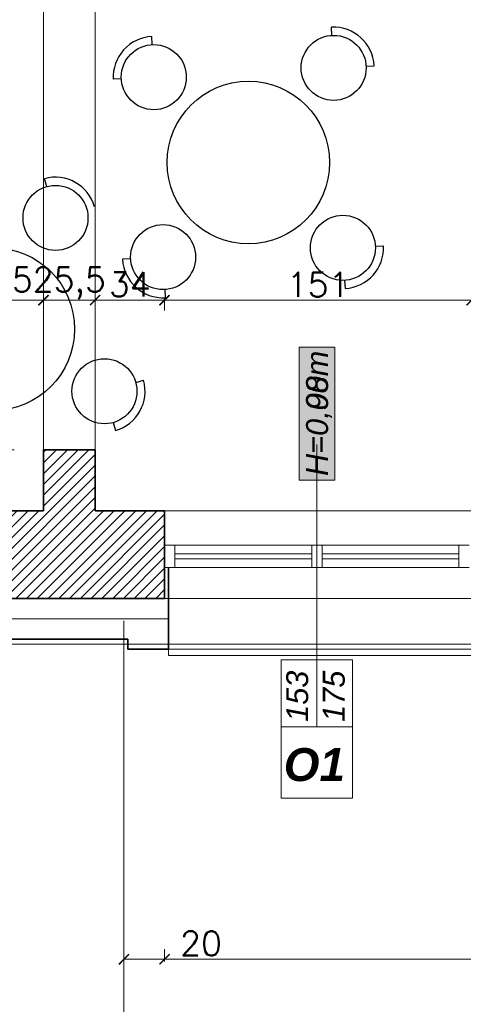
# Model space of a CAD drawing. Header units: millimetres. Extents: x -587 to 33545, y -26688 to 22494.
# Tile 183 of 256: x 11163 to 11381, y 9546 to 10030. Entities that reach past the tile are written whole.
import ezdxf
from ezdxf.lldxf.tags import DXFTag

# ---------------------------------------------------------------- set-up
doc = ezdxf.new("R2010")
doc.units = ezdxf.units.MM
doc.header["$MEASUREMENT"] = 0
doc.layers.add('_I_EKO_PODKLAD 3', color=252, linetype='Continuous')
for name, color, linetype, lineweight in [('A_istniejące ściany', 7, 'Continuous', 35), ('A_izolacja', 5, 'Continuous', 9), ('A_l.przerywana', 250, 'ICAD_ISO03W100', 9), ('A_okna wymieniane', 5, 'Continuous', 15), ('A_opisy', 166, 'Continuous', 15), ('A_ściany projektowane', 5, 'Continuous', 35), ('l.przerywana', 104, 'ICAD_ISO03W100', 5), ('l.widokowa', 140, 'Continuous', 15), ('l.wypełnien', 253, 'Continuous', 5), ('Nowe_820-G Rysunki Obrazki_Nr_pióra__1', 7, 'Continuous', 13), ('wymiarowanie', 176, 'Continuous', 9)]:
    doc.layers.add(name, color=color, linetype=linetype, lineweight=lineweight)
doc.styles.add('ARIALL', font='GOTHIC.TTF', dxfattribs={"height": 40})
doc.styles.add('styl2', font='simplex.shx')
doc.linetypes.add('BATTING', pattern='A,0.00254,-2.54,[134,ltypeshp.shx,S=2.54,R=0,X=-2.54,Y=0],-5.08,[134,ltypeshp.shx,S=2.54,R=180,X=2.54,Y=0],-2.54', length=10.16254)
tags = doc.linetypes.add('ICAD_ISO03W100', pattern=[30, 12, -18]).pattern_tags.tags
tags[6:7] = [DXFTag(74, 4), DXFTag(75, 0), DXFTag(340, '0'), DXFTag(46, 1.0), DXFTag(50, 0.0), DXFTag(44, 0.0), DXFTag(45, 0.0)]
tags[4:5] = [DXFTag(74, 4), DXFTag(75, 0), DXFTag(340, '0'), DXFTag(46, 1.0), DXFTag(50, 0.0), DXFTag(44, 0.0), DXFTag(45, 0.0)]
doc.dimstyles.new('Skala 1-50', dxfattribs={"dimtxt": 12, "dimasz": 5, "dimexe": 1, "dimexo": 1, "dimgap": 1.5, "dimtad": 1, "dimdec": 1, "dimrnd": 0.5, "dimtxsty": 'styl2', "dimblk": 'ARCHTICK', "dimcen": 5, "dimadec": 0, "dimazin": 0, "dimtfac": 1, "dimtdec": 1, "dimtmove": 1, "dimatfit": 3, "dimldrblk": 'ARCHTICK', "dimfxl": 5, "dimfxlon": 1, "dimlwd": -1, "dimlwe": -1, "dimarcsym": 0})

# ---------------------------------------------------------------- blocks, each defined once
blk = doc.blocks.new('_ArchTick')
at = {"color": 0, "linetype": 'ByBlock', "const_width": 0.15}
blk.add_lwpolyline([(-0.5, -0.5), (0.5, 0.5)], dxfattribs=at)
blk = doc.blocks.new('*D5637')
at = {"layer": 'Defpoints', "color": 0}
for p in [(11174.51, 10287.41), (11155.14, 9818.83), (11174.51, 9818.83)]:
    blk.add_point(p, dxfattribs=at)
at = {"layer": 'wymiarowanie', "color": 0}
for p, q in [((11160.14, 10287.41), (11154.14, 10287.41)), ((11155.14, 10287.41), (11155.14, 9818.83)), ((11160.14, 9818.83), (11154.14, 9818.83))]:
    blk.add_line(p, q, dxfattribs=at)
at = {"layer": 'wymiarowanie', "color": 0, "xscale": 5, "yscale": 5, "zscale": 5}
for p, rotation in [((11155.14, 10287.41), 90), ((11155.14, 9818.83), 270)]:
    blk.add_blockref('_ArchTick', p, dxfattribs=dict(at, rotation=rotation))
at = {"layer": 'wymiarowanie', "color": 0, "insert": (11146.78, 10031.75), "char_height": 12, "attachment_point": 5, "rotation": 90, "style": 'styl2'}
blk.add_mtext('468,5', dxfattribs=at)
blk = doc.blocks.new('*D5712')
at = {"layer": 'Defpoints', "color": 0}
for p in [(11214.13, 9722.15), (11234.13, 9720.65), (11234.13, 9568.11)]:
    blk.add_point(p, dxfattribs=at)
at = {"layer": 'wymiarowanie', "color": 0}
for p, q in [((11214.13, 9573.11), (11214.13, 9567.11)), ((11234.13, 9573.11), (11234.13, 9567.11)), ((11214.13, 9568.11), (11234.13, 9568.11)), ((11234.13, 9568.11), (11262.3, 9568.11))]:
    blk.add_line(p, q, dxfattribs=at)
at = {"layer": 'wymiarowanie', "color": 0, "xscale": 5, "yscale": 5, "zscale": 5, "rotation": 180}
blk.add_blockref('_ArchTick', (11214.13, 9568.11), dxfattribs=at)
at = {"layer": 'wymiarowanie', "color": 0, "xscale": 5, "yscale": 5, "zscale": 5}
blk.add_blockref('_ArchTick', (11234.13, 9568.11), dxfattribs=at)
at = {"layer": 'wymiarowanie', "color": 0, "insert": (11252.06, 9575.92), "char_height": 12, "attachment_point": 5, "style": 'styl2'}
blk.add_mtext('20', dxfattribs=at)
blk = doc.blocks.new('*D5713')
at = {"layer": 'Defpoints', "color": 0}
for p in [(11234.13, 9745.65), (11773.95, 9721.64), (11773.95, 9568.11)]:
    blk.add_point(p, dxfattribs=at)
at = {"layer": 'wymiarowanie', "color": 0}
for p, q in [((11234.13, 9573.11), (11234.13, 9567.11)), ((11773.95, 9573.11), (11773.95, 9567.11)), ((11234.13, 9568.11), (11773.95, 9568.11))]:
    blk.add_line(p, q, dxfattribs=at)
at = {"layer": 'wymiarowanie', "color": 0, "xscale": 5, "yscale": 5, "zscale": 5, "rotation": 180}
blk.add_blockref('_ArchTick', (11234.13, 9568.11), dxfattribs=at)
at = {"layer": 'wymiarowanie', "color": 0, "xscale": 5, "yscale": 5, "zscale": 5}
blk.add_blockref('_ArchTick', (11773.95, 9568.11), dxfattribs=at)
at = {"layer": 'wymiarowanie', "color": 0, "insert": (11504.04, 9575.92), "char_height": 12, "attachment_point": 5, "style": 'styl2'}
blk.add_mtext('540', dxfattribs=at)
blk = doc.blocks.new('*D5816')
at = {"layer": 'Defpoints', "color": 0}
for p in [(11128.02, 9745.65), (11214.13, 9725.65), (11214.13, 9192.87)]:
    blk.add_point(p, dxfattribs=at)
at = {"layer": 'wymiarowanie', "color": 0}
for p, q in [((11128.02, 9197.87), (11128.02, 9191.87)), ((11214.13, 9197.87), (11214.13, 9191.87)), ((11128.02, 9192.87), (11214.13, 9192.87))]:
    blk.add_line(p, q, dxfattribs=at)
at = {"layer": 'wymiarowanie', "color": 0, "xscale": 5, "yscale": 5, "zscale": 5, "rotation": 180}
blk.add_blockref('_ArchTick', (11128.02, 9192.87), dxfattribs=at)
at = {"layer": 'wymiarowanie', "color": 0, "xscale": 5, "yscale": 5, "zscale": 5}
blk.add_blockref('_ArchTick', (11214.13, 9192.87), dxfattribs=at)
at = {"layer": 'wymiarowanie', "color": 0, "insert": (11171.07, 9200.67), "char_height": 12, "attachment_point": 5, "style": 'styl2'}
blk.add_mtext('86', dxfattribs=at)
blk = doc.blocks.new('*D5817')
at = {"layer": 'Defpoints', "color": 0}
for p in [(11234.13, 9745.65), (11214.13, 9725.65), (11234.13, 9192.87)]:
    blk.add_point(p, dxfattribs=at)
at = {"layer": 'wymiarowanie', "color": 0}
for p, q in [((11214.13, 9197.87), (11214.13, 9191.87)), ((11234.13, 9197.87), (11234.13, 9191.87)), ((11214.13, 9192.87), (11234.13, 9192.87)), ((11234.13, 9192.87), (11263.82, 9192.87))]:
    blk.add_line(p, q, dxfattribs=at)
at = {"layer": 'wymiarowanie', "color": 0, "xscale": 5, "yscale": 5, "zscale": 5, "rotation": 180}
blk.add_blockref('_ArchTick', (11214.13, 9192.87), dxfattribs=at)
at = {"layer": 'wymiarowanie', "color": 0, "xscale": 5, "yscale": 5, "zscale": 5}
blk.add_blockref('_ArchTick', (11234.13, 9192.87), dxfattribs=at)
at = {"layer": 'wymiarowanie', "color": 0, "insert": (11253.58, 9200.67), "char_height": 12, "attachment_point": 5, "style": 'styl2'}
blk.add_mtext('20', dxfattribs=at)
blk = doc.blocks.new('*D5818')
at = {"layer": 'Defpoints', "color": 0}
for p in [(11234.13, 9745.65), (11384.13, 9745.65), (11384.13, 9192.87)]:
    blk.add_point(p, dxfattribs=at)
at = {"layer": 'wymiarowanie', "color": 0}
for p, q in [((11234.13, 9197.87), (11234.13, 9191.87)), ((11384.13, 9197.87), (11384.13, 9191.87)), ((11234.13, 9192.87), (11384.13, 9192.87))]:
    blk.add_line(p, q, dxfattribs=at)
at = {"layer": 'wymiarowanie', "color": 0, "xscale": 5, "yscale": 5, "zscale": 5, "rotation": 180}
blk.add_blockref('_ArchTick', (11234.13, 9192.87), dxfattribs=at)
at = {"layer": 'wymiarowanie', "color": 0, "xscale": 5, "yscale": 5, "zscale": 5}
blk.add_blockref('_ArchTick', (11384.13, 9192.87), dxfattribs=at)
at = {"layer": 'wymiarowanie', "color": 0, "insert": (11309.13, 9200.67), "char_height": 12, "attachment_point": 5, "style": 'styl2'}
blk.add_mtext('150', dxfattribs=at)
blk = doc.blocks.new('*D5857')
at = {"layer": 'Defpoints', "color": 0}
for p in [(11176.88, 9818.83), (11155.14, 9788.83), (11174.51, 9788.83)]:
    blk.add_point(p, dxfattribs=at)
at = {"layer": 'wymiarowanie', "color": 0}
for p, q in [((11160.14, 9818.83), (11154.14, 9818.83)), ((11155.14, 9818.83), (11155.14, 9788.83)), ((11160.14, 9788.83), (11154.14, 9788.83))]:
    blk.add_line(p, q, dxfattribs=at)
at = {"layer": 'wymiarowanie', "color": 0, "xscale": 5, "yscale": 5, "zscale": 5}
for p, rotation in [((11155.14, 9818.83), 90), ((11155.14, 9788.83), 270)]:
    blk.add_blockref('_ArchTick', p, dxfattribs=dict(at, rotation=rotation))
at = {"layer": 'wymiarowanie', "color": 0, "insert": (11147.33, 9803.83), "char_height": 12, "attachment_point": 5, "rotation": 90, "style": 'styl2'}
blk.add_mtext('30', dxfattribs=at)
blk = doc.blocks.new('*D6219')
at = {"layer": 'Defpoints', "color": 0}
for p in [(11174.51, 9892.39), (11128.02, 9788.83), (11174.51, 9788.83)]:
    blk.add_point(p, dxfattribs=at)
at = {"layer": 'wymiarowanie', "color": 0}
for p, q in [((11128.02, 9887.39), (11128.02, 9893.39)), ((11128.02, 9892.39), (11174.51, 9892.39)), ((11174.51, 9887.39), (11174.51, 9893.39))]:
    blk.add_line(p, q, dxfattribs=at)
at = {"layer": 'wymiarowanie', "color": 0, "xscale": 5, "yscale": 5, "zscale": 5, "rotation": 180}
blk.add_blockref('_ArchTick', (11128.02, 9892.39), dxfattribs=at)
at = {"layer": 'wymiarowanie', "color": 0, "xscale": 5, "yscale": 5, "zscale": 5}
blk.add_blockref('_ArchTick', (11174.51, 9892.39), dxfattribs=at)
at = {"layer": 'wymiarowanie', "color": 0, "insert": (11151.26, 9900.74), "char_height": 12, "attachment_point": 5, "style": 'styl2'}
blk.add_mtext('46,5', dxfattribs=at)
blk = doc.blocks.new('*D6220')
at = {"layer": 'Defpoints', "color": 0}
for p in [(11199.91, 9892.39), (11199.91, 9818.83), (11174.51, 9788.83)]:
    blk.add_point(p, dxfattribs=at)
at = {"layer": 'wymiarowanie', "color": 0}
for p, q in [((11174.51, 9887.39), (11174.51, 9893.39)), ((11174.51, 9892.39), (11199.91, 9892.39)), ((11199.91, 9887.39), (11199.91, 9893.39))]:
    blk.add_line(p, q, dxfattribs=at)
at = {"layer": 'wymiarowanie', "color": 0, "xscale": 5, "yscale": 5, "zscale": 5, "rotation": 180}
blk.add_blockref('_ArchTick', (11174.51, 9892.39), dxfattribs=at)
at = {"layer": 'wymiarowanie', "color": 0, "xscale": 5, "yscale": 5, "zscale": 5}
blk.add_blockref('_ArchTick', (11199.91, 9892.39), dxfattribs=at)
at = {"layer": 'wymiarowanie', "color": 0, "insert": (11187.21, 9900.74), "char_height": 12, "attachment_point": 5, "style": 'styl2'}
blk.add_mtext('25,5', dxfattribs=at)
blk = doc.blocks.new('*D6221')
at = {"layer": 'Defpoints', "color": 0}
for p in [(11234.13, 9892.39), (11199.91, 9818.83), (11234.13, 9788.83)]:
    blk.add_point(p, dxfattribs=at)
at = {"layer": 'wymiarowanie', "color": 0}
for p, q in [((11199.91, 9887.39), (11199.91, 9893.39)), ((11199.91, 9892.39), (11234.13, 9892.39)), ((11234.13, 9887.39), (11234.13, 9893.39))]:
    blk.add_line(p, q, dxfattribs=at)
at = {"layer": 'wymiarowanie', "color": 0, "xscale": 5, "yscale": 5, "zscale": 5, "rotation": 180}
blk.add_blockref('_ArchTick', (11199.91, 9892.39), dxfattribs=at)
at = {"layer": 'wymiarowanie', "color": 0, "xscale": 5, "yscale": 5, "zscale": 5}
blk.add_blockref('_ArchTick', (11234.13, 9892.39), dxfattribs=at)
at = {"layer": 'wymiarowanie', "color": 0, "insert": (11217.02, 9900.19), "char_height": 12, "attachment_point": 5, "style": 'styl2'}
blk.add_mtext('34', dxfattribs=at)
blk = doc.blocks.new('*D6222')
at = {"layer": 'Defpoints', "color": 0}
for p in [(11385.33, 9892.39), (11234.13, 9788.83), (11385.33, 9788.83)]:
    blk.add_point(p, dxfattribs=at)
at = {"layer": 'wymiarowanie', "color": 0}
for p, q in [((11234.13, 9887.39), (11234.13, 9893.39)), ((11234.13, 9892.39), (11385.33, 9892.39)), ((11385.33, 9887.39), (11385.33, 9893.39))]:
    blk.add_line(p, q, dxfattribs=at)
at = {"layer": 'wymiarowanie', "color": 0, "xscale": 5, "yscale": 5, "zscale": 5, "rotation": 180}
blk.add_blockref('_ArchTick', (11234.13, 9892.39), dxfattribs=at)
at = {"layer": 'wymiarowanie', "color": 0, "xscale": 5, "yscale": 5, "zscale": 5}
blk.add_blockref('_ArchTick', (11385.33, 9892.39), dxfattribs=at)
at = {"layer": 'wymiarowanie', "color": 0, "insert": (11309.73, 9900.04), "char_height": 12, "attachment_point": 5, "style": 'styl2'}
blk.add_mtext('151', dxfattribs=at)

msp = doc.modelspace()

# ---------------------------------------------------------------- hatches: boundary and pattern name
at = {"layer": 'A_opisy', "ltscale": 0.3, "true_color": 0xffffff}
msp.add_hatch(color=7, dxfattribs=at).paths.add_polyline_path([(11300.37, 9803.77), (11300.37, 9869.23), (11317.9, 9869.23), (11317.9, 9803.77)])
msp.add_hatch(color=7, dxfattribs=at).paths.add_polyline_path([(11300.37, 9803.77), (11300.37, 9869.23), (11317.9, 9869.23), (11317.9, 9803.77)])
msp.add_hatch(color=7, dxfattribs=at).paths.add_polyline_path([(11300.37, 9803.77), (11300.37, 9869.23), (11317.9, 9869.23), (11317.9, 9803.77)])
msp.add_hatch(color=7, dxfattribs=at).paths.add_polyline_path([(11300.37, 9803.77), (11300.37, 9869.23), (11317.9, 9869.23), (11317.9, 9803.77)])
at = {"layer": 'l.wypełnien'}
h = msp.add_hatch(dxfattribs=at)
h.set_pattern_fill('ANSI31', color=256, scale=30, style=0)
h.set_pattern_definition([(45, (0, 6.0705), (-2.6516504, 2.6516504), [])])
h.paths.add_polyline_path([(10913.66, 10408.59), (10997.39, 10408.59), (11117.42, 10408.59), (11176.61, 10408.59), (11176.61, 10407.53), (11164.43, 10407.53), (11164.43, 10405.21), (11180.1, 10405.21), (11180.1, 10408.59), (11291.35, 10408.59), (11291.35, 10365.41), (11212.91, 10365.41), (11212.91, 10287.41), (11174.51, 10287.41), (11174.51, 10365.41), (11117.42, 10365.41), (10913.66, 10365.41)])
h.paths.add_polyline_path([(11186.51, 10332.41), (11186.51, 10353.41), (11200.91, 10353.41), (11200.91, 10332.41)], flags=16)
h.paths.add_polyline_path([(11186.51, 10332.41), (11186.51, 10353.41), (11200.91, 10353.41), (11200.91, 10332.41)], flags=0)
h.paths.add_polyline_path([(11186.51, 10299.41), (11186.51, 10320.41), (11200.91, 10320.41), (11200.91, 10299.41)], flags=16)
h.paths.add_polyline_path([(11186.51, 10299.41), (11186.51, 10320.41), (11200.91, 10320.41), (11200.91, 10299.41)], flags=0)
h.paths.add_polyline_path([(11234.13, 9745.65), (11234.13, 9788.83), (11199.91, 9788.83), (11199.91, 9818.83), (11174.51, 9818.83), (11174.51, 9788.83), (11128.02, 9788.83), (11128.02, 9745.65)])
h.paths.add_polyline_path([(10477.77, 9788.83), (10504.8, 9788.83), (10504.8, 9768.83), (10529.35, 9769.06), (10529.35, 9788.83), (10587.7, 9788.83), (10587.7, 9745.65), (10477.77, 9745.65)])
h.paths.add_polyline_path([(10783.28, 9745.65), (10783.28, 9788.83), (10737.7, 9788.83), (10737.7, 9745.65)])
h.paths.add_polyline_path([(10978.02, 9745.65), (10978.02, 9788.83), (10933.28, 9788.83), (10933.28, 9745.65)])
h.paths.add_polyline_path([(10769.66, 10365.41), (10771.66, 10365.41), (10771.66, 10408.59), (10736.26, 10408.59), (10736.26, 10365.41)])
h.paths.add_polyline_path([(10457.77, 9745.65), (10457.77, 9788.83), (10477.77, 9788.83), (10477.77, 9745.65), (10470.93, 9745.65)])
h.paths.add_polyline_path([(10771.66, 10365.41), (10771.66, 10408.59), (10791.66, 10408.59), (10791.66, 10365.41)])
h.paths.add_polyline_path([(10913.66, 10365.41), (10913.66, 10408.59), (10893.66, 10408.59), (10893.66, 10365.41)])
h.paths.add_polyline_path([(10504.8, 9768.83), (10504.8, 9788.83), (10529.35, 9788.83), (10529.35, 9769.06)])

# ---------------------------------------------------------------- linework, layer by layer
at = {"layer": '_I_EKO_PODKLAD 3', "color": 7, "ltscale": 500}
for p, q in [((11316.56, 10022.66), (11316.35, 10026.65)), ((11316.56, 10022.66), (11316.35, 10026.65)), ((11228.02, 10018.09), (11227.81, 10022.08)), ((11228.02, 10018.09), (11227.81, 10022.08)), ((11333.36, 10007.51), (11337.36, 10007.71)), ((11333.36, 10007.51), (11337.36, 10007.71)), ((11212.86, 10001.29), (11208.87, 10001.08)), ((11212.86, 10001.29), (11208.87, 10001.08)), ((11176.09, 9948.27), (11175, 9952.12)), ((11176.09, 9948.27), (11175, 9952.12)), ((11337.93, 9918.96), (11341.93, 9919.17)), ((11337.93, 9918.96), (11341.93, 9919.17)), ((11217.44, 9912.74), (11213.44, 9912.54)), ((11217.44, 9912.74), (11213.44, 9912.54)), ((11322.78, 9902.16), (11322.99, 9898.17)), ((11322.78, 9902.16), (11322.99, 9898.17)), ((11234.24, 9897.59), (11234.44, 9893.6)), ((11234.24, 9897.59), (11234.44, 9893.6)), ((11219.95, 9851.91), (11223.8, 9853)), ((11219.95, 9851.91), (11223.8, 9853)), ((11208.91, 9832.16), (11209.99, 9828.31)), ((11208.91, 9832.16), (11209.99, 9828.31))]:
    msp.add_line(p, q, dxfattribs=at)
for centre, radius in [((11317.39, 10006.68), 16), ((11317.39, 10006.68), 16), ((11228.84, 10002.11), 16), ((11228.84, 10002.11), 16), ((11275.4, 9960.12), 40), ((11275.4, 9960.12), 40), ((11180.44, 9932.88), 16), ((11180.44, 9932.88), 16), ((11321.96, 9918.14), 16), ((11321.96, 9918.14), 16), ((11233.41, 9913.57), 16), ((11233.41, 9913.57), 16), ((11149.84, 9878.16), 40), ((11149.84, 9878.16), 40), ((11204.55, 9847.56), 16), ((11204.55, 9847.56), 16)]:
    msp.add_circle(centre, radius, dxfattribs=at)
for centre, start, end in [((11317.39, 10006.68), 2.955, 92.955), ((11317.39, 10006.68), 2.955, 92.955), ((11228.84, 10002.11), 92.955, 182.955), ((11228.84, 10002.11), 92.955, 182.955), ((11180.44, 9932.88), 15.7838, 105.7838), ((11180.44, 9932.88), 15.7838, 105.7838), ((11321.96, 9918.14), 272.955, 2.955), ((11321.96, 9918.14), 272.955, 2.955), ((11233.41, 9913.57), 182.955, 272.955), ((11233.41, 9913.57), 182.955, 272.955), ((11204.55, 9847.56), 285.7838, 15.7838), ((11204.55, 9847.56), 285.7838, 15.7838)]:
    msp.add_arc(centre, 20, start, end, dxfattribs=at)
at = {"layer": 'A_istniejące ściany', "color": 7}
for points in [[(11199.91, 9788.83), (11199.91, 9818.83), (11174.51, 9818.83), (11174.51, 9788.83)], [(11174.51, 9788.83), (11128.02, 9788.83)], [(11234.13, 9788.83), (11199.91, 9788.83)], [(11234.13, 9745.65), (11234.13, 9788.83)], [(11128.02, 9745.65), (11234.13, 9745.65)]]:
    msp.add_lwpolyline(points, dxfattribs=at)
at = {"layer": 'A_izolacja', "lineweight": 35}
msp.add_line((11236.13, 9760.89), (11236.13, 9725.65), dxfattribs=at)
at = {"layer": 'A_izolacja', "color": 5, "linetype": 'BATTING'}
msp.add_lwpolyline([(11126.02, 9735.65), (11236.13, 9735.65)], dxfattribs=at)
at = {"layer": 'A_izolacja', "lineweight": 35}
msp.add_lwpolyline([(11216.13, 9725.65), (11216.13, 9723.65), (11216.13, 9720.65), (11236.13, 9720.65), (11236.13, 9725.65)], dxfattribs=at)
at = {"layer": 'A_l.przerywana', "color": 7, "ltscale": 0.3}
msp.add_lwpolyline([(11199.91, 9818.83), (11174.51, 9818.83), (11174.51, 10287.41), (11199.91, 10287.41)], close=True, dxfattribs=at)
msp.add_lwpolyline([(11386.18, 9745.65), (11232.93, 9745.65)], dxfattribs=at)
at = {"layer": 'A_okna wymieniane'}
for points in [[(11239.21, 9771.9), (11234.13, 9771.9)], [(11234.13, 9771.9), (11234.13, 9760.89)], [(11238.01, 9771.9), (11306.59, 9771.9)], [(11239.21, 9760.89), (11239.21, 9771.9)], [(11311.67, 9771.9), (11306.59, 9771.9)], [(11306.59, 9771.9), (11306.59, 9760.89)], [(11311.67, 9760.89), (11311.67, 9771.9)], [(11311.67, 9771.9), (11381.1, 9771.9)], [(11384.13, 9771.9), (11379.05, 9771.9)], [(11379.05, 9771.9), (11379.05, 9760.89)], [(11306.59, 9767.67), (11239.21, 9767.67)], [(11239.21, 9767.67), (11239.21, 9765.13)], [(11306.59, 9765.13), (11306.59, 9767.67)], [(11379.05, 9767.67), (11311.67, 9767.67)], [(11311.67, 9767.67), (11311.67, 9765.13)], [(11379.05, 9765.13), (11379.05, 9767.67)], [(11234.13, 9760.89), (11239.21, 9760.89)], [(11306.59, 9760.89), (11238.01, 9760.89)], [(11239.21, 9765.13), (11306.59, 9765.13)], [(11306.59, 9760.89), (11311.67, 9760.89)], [(11311.67, 9765.13), (11379.05, 9765.13)], [(11381.1, 9760.89), (11311.67, 9760.89)], [(11379.05, 9760.89), (11384.13, 9760.89)]]:
    msp.add_lwpolyline(points, dxfattribs=at)
at = {"layer": 'A_opisy'}
msp.add_line((11309.13, 9687.98), (11309.13, 9821.45), dxfattribs=at)
at = {"layer": 'A_opisy', "ltscale": 0.3}
for points in [[(11300.37, 9803.77), (11300.37, 9869.23), (11317.9, 9869.23), (11317.9, 9803.77)], [(11300.37, 9803.77), (11300.37, 9869.23), (11317.9, 9869.23), (11317.9, 9803.77)], [(11300.37, 9803.77), (11300.37, 9869.23), (11317.9, 9869.23), (11317.9, 9803.77)], [(11300.37, 9803.77), (11300.37, 9869.23), (11317.9, 9869.23), (11317.9, 9803.77)], [(11291.6, 9682.5), (11291.6, 9715.37), (11309.13, 9715.37), (11309.13, 9682.5)], [(11309.13, 9682.5), (11309.13, 9715.37), (11326.66, 9715.37), (11326.66, 9682.5)], [(11326.66, 9647.44), (11326.66, 9682.5), (11291.6, 9682.5), (11291.6, 9647.44)]]:
    msp.add_lwpolyline(points, close=True, dxfattribs=at)
at = {"layer": 'A_ściany projektowane', "color": 7}
msp.add_line((11234.13, 9760.89), (11234.13, 9745.65), dxfattribs=at)
at = {"layer": 'A_ściany projektowane', "color": 5}
msp.add_lwpolyline([(11126.02, 9725.65), (11216.13, 9725.65)], dxfattribs=at)
at = {"layer": 'l.przerywana', "color": 5, "ltscale": 0.3}
msp.add_line((11236.13, 9720.65), (11772.02, 9720.65), dxfattribs=at)
at = {"layer": 'l.widokowa', "color": 5}
for points in [[(9946.69, 11397.27), (8864.69, 11397.27), (8864.69, 9723.15), (11904.83, 9723.15), (11904.83, 11403.07), (11103.75, 11403.07), (11103.75, 10862.39)], [(11236.13, 9720.65), (11236.13, 9717.65), (11772.02, 9717.65), (11772.02, 9720.65)]]:
    msp.add_lwpolyline(points, dxfattribs=at)
at = {"layer": 'Nowe_820-G Rysunki Obrazki_Nr_pióra__1', "color": 7, "linetype": 'Continuous', "lineweight": 13}
for points in [[(11213.46, 9788.83), (11774.02, 9788.83)], [(11232.93, 9788.83), (11385.33, 9788.83)], [(11265.95, 9788.83), (11256.64, 9788.83)], [(11265.95, 9788.83), (11276.11, 9788.83)], [(11234.13, 9745.65), (11234.13, 9760.89)]]:
    msp.add_lwpolyline(points, dxfattribs=at)
at = {"layer": 'wymiarowanie', "linetype": 'ICAD_ISO03W100', "ltscale": 0.2}
msp.add_line((11214.13, 9734.65), (11214.13, 9197.87), dxfattribs=at)

# ---------------------------------------------------------------- texts
at = {"layer": 'A_opisy', "ltscale": 0.3, "char_height": 10.8, "width": 109.7533, "attachment_point": 1, "rotation": 90, "style": 'ARIALL'}
for s, insert in [('{\\fArial|b0|i1|c238|p34;H=0,00m}', (11303.82, 9805.89)), ('{\\fArial|b0|i1|c238|p34;H=0,98m}', (11303.82, 9805.89)), ('\\pxqc;{\\fArial|b0|i1|c238|p34;153\\P175}', (11294.04, 9642.65))]:
    msp.add_mtext(s, dxfattribs=dict(at, insert=insert))
at = {"layer": 'A_opisy', "ltscale": 0.3, "insert": (11323, 9655.58), "char_height": 16.2, "width": 109.7533, "attachment_point": 9, "style": 'ARIALL'}
msp.add_mtext('{\\fArial|b1|i1|c238|p34;O1}', dxfattribs=at)

# ---------------------------------------------------------------- dimensions: what is measured, and where the dimension line sits
at = {"layer": 'wymiarowanie'}
dim = msp.add_linear_dim(base=(11155.14, 9818.83), p1=(11174.51, 10287.41), p2=(11174.51, 9818.83), angle=90, dimstyle='Skala 1-50', dxfattribs=at)
dim.commit()
dim.dimension.update_dxf_attribs({"geometry": '*D5637', "text_midpoint": (11155.14, 10031.75), "dimtype": 160})
for base, p1, p2, picture, middle in [((11174.51, 9892.39), (11128.02, 9788.83), (11174.51, 9788.83), '*D6219', (11151.26, 9900.74)), ((11234.13, 9892.39), (11199.91, 9818.83), (11234.13, 9788.83), '*D6221', (11217.02, 9900.19)), ((11385.33, 9892.39), (11234.13, 9788.83), (11385.33, 9788.83), '*D6222', (11309.73, 9900.04)), ((11214.13, 9192.87), (11128.02, 9745.65), (11214.13, 9725.65), '*D5816', (11171.07, 9200.67)), ((11384.13, 9192.87), (11234.13, 9745.65), (11384.13, 9745.65), '*D5818', (11309.13, 9200.67))]:
    dim = msp.add_linear_dim(base=base, p1=p1, p2=p2, dimstyle='Skala 1-50', dxfattribs=at)
    dim.commit()
    dim.dimension.update_dxf_attribs({"geometry": picture, "text_midpoint": middle})
for base, p1, p2, picture, middle in [((11199.91, 9892.39), (11174.51, 9788.83), (11199.91, 9818.83), '*D6220', (11187.21, 9892.39)), ((11234.13, 9192.87), (11214.13, 9725.65), (11234.13, 9745.65), '*D5817', (11253.58, 9192.87))]:
    dim = msp.add_linear_dim(base=base, p1=p1, p2=p2, dimstyle='Skala 1-50', dxfattribs=at)
    dim.commit()
    dim.dimension.update_dxf_attribs({"geometry": picture, "text_midpoint": middle, "dimtype": 160})
dim = msp.add_linear_dim(base=(11155.14, 9788.83), p1=(11176.88, 9818.83), p2=(11174.51, 9788.83), angle=90, dimstyle='Skala 1-50', dxfattribs=at)
dim.commit()
dim.dimension.update_dxf_attribs({"geometry": '*D5857', "text_midpoint": (11147.33, 9803.83)})
at = {"layer": 'wymiarowanie', "color": 5}
dim = msp.add_linear_dim(base=(11773.95, 9568.11), p1=(11234.13, 9745.65), p2=(11773.95, 9721.64), dimstyle='Skala 1-50', dxfattribs=at)
dim.commit()
dim.dimension.update_dxf_attribs({"geometry": '*D5713', "text_midpoint": (11504.04, 9575.92)})
dim = msp.add_linear_dim(base=(11234.13, 9568.11), p1=(11214.13, 9722.15), p2=(11234.13, 9720.65), dimstyle='Skala 1-50', dxfattribs=at)
dim.commit()
dim.dimension.update_dxf_attribs({"geometry": '*D5712', "text_midpoint": (11252.06, 9568.11), "dimtype": 160})

doc.saveas('drawing.dxf')
